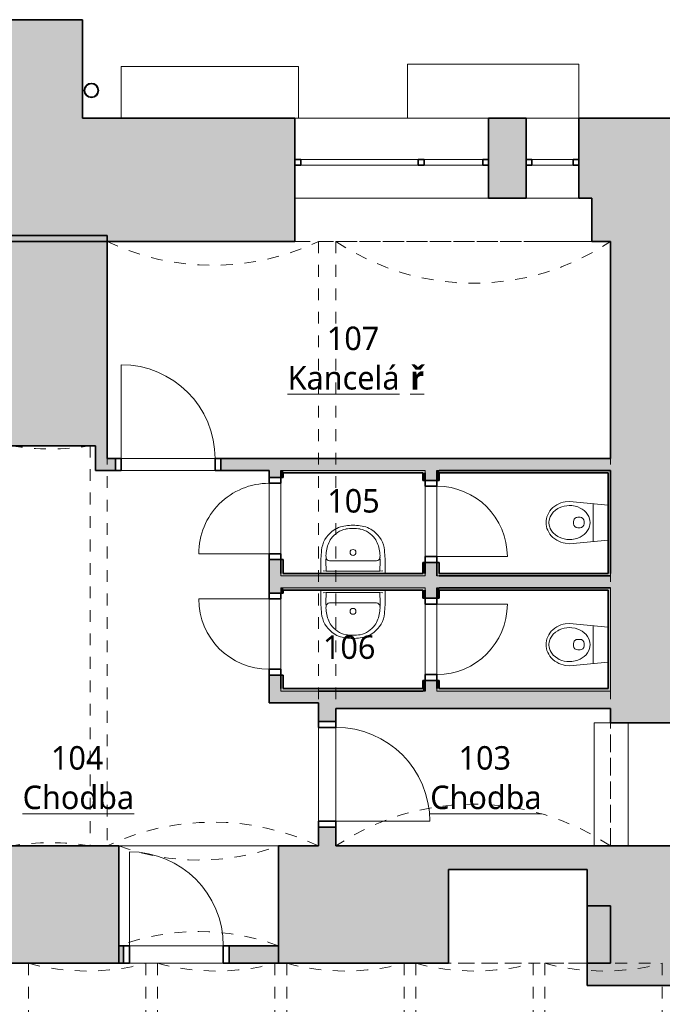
# Model space of a CAD drawing. Header units: metres. Extents: x -0.3 to 46.9, y -0.4 to 27.9.
# Tile 6 of 26: x 5.6 to 11.1, y 7.2 to 15.6. Entities that reach past the tile are written whole.
import ezdxf

# ---------------------------------------------------------------- set-up
doc = ezdxf.new("R2010")
doc.units = ezdxf.units.M
doc.linetypes.add('AV - Cerch_ 1 tecka 4mm', pattern=[0.006, 0.004, -0.001, 0, -0.001])
doc.linetypes.add('AV - Cerch_ 2 tecky 4mm', pattern=[0.008, 0.004, -0.0015, 0, -0.001, 0, -0.0015])
doc.layers.add('AV-MISTNOSTI', color=5, linetype='Continuous', lineweight=5, true_color=0x0000ff)
for name, color, linetype, lineweight in [('AV-SRAFY', 7, 'Continuous', 35), ('AV-STAVBA', 7, 'Continuous', 18), ('AV-VYBAVENI', 7, 'Continuous', 18)]:
    doc.layers.add(name, color=color, linetype=linetype, lineweight=lineweight)
doc.styles.add('Trebuchet MS_B', font='trebuc.ttf', dxfattribs={"height": 0.2})

# ---------------------------------------------------------------- blocks, each defined once
blk = doc.blocks.new('DO_1-P_Ocel_ - 800x1970_100-934089-1NP')
at = {"layer": 'AV-STAVBA', "color": 254, "true_color": 0xcccccc}
for p, q in [((-0.4, 0.85), (-0.4, 0.05)), ((-0.4, 0.05), (0.4, 0.05)), ((-0.4, -0.05), (0.4, -0.05))]:
    blk.add_line(p, q, dxfattribs=at)
at = {"layer": 'AV-STAVBA', "color": 254, "linetype": 'AV - Cerch_ 1 tecka 4mm', "true_color": 0xcccccc}
for p, q in [((-0.45, 0.05), (0.45, 0.05)), ((-0.4, 0.05), (0.4, 0.05)), ((-0.45, -0.05), (0.45, -0.05)), ((-0.4, -0.05), (0.4, -0.05))]:
    blk.add_line(p, q, dxfattribs=at)
at = {"layer": 'AV-STAVBA', "color": 254, "lineweight": 35, "true_color": 0xcccccc}
for p, q in [((-0.4, 0.05), (-0.45, 0.05)), ((-0.45, 0.05), (-0.45, -0.05)), ((-0.4, -0.05), (-0.4, 0.05)), ((0.45, 0.05), (0.4, 0.05)), ((0.4, 0.05), (0.4, -0.05)), ((0.45, -0.05), (0.45, 0.05)), ((-0.45, -0.05), (-0.4, -0.05)), ((0.4, -0.05), (0.45, -0.05))]:
    blk.add_line(p, q, dxfattribs=at)
at = {"layer": 'AV-STAVBA', "color": 254, "true_color": 0xcccccc}
blk.add_arc((-0.4, 0.05), 0.8, 0, 90, dxfattribs=at)
blk = doc.blocks.new('DO_1-P_Ocel_ - 600x1970_100-934197-1NP')
at = {"layer": 'AV-STAVBA', "color": 254, "true_color": 0xcccccc}
for p, q in [((-0.3, 0.65), (-0.3, 0.05)), ((-0.3, 0.05), (0.3, 0.05)), ((-0.3, -0.05), (0.3, -0.05))]:
    blk.add_line(p, q, dxfattribs=at)
at = {"layer": 'AV-STAVBA', "color": 254, "linetype": 'AV - Cerch_ 1 tecka 4mm', "true_color": 0xcccccc}
for p, q in [((-0.35, 0.05), (0.35, 0.05)), ((-0.3, 0.05), (0.3, 0.05)), ((-0.35, -0.05), (0.35, -0.05)), ((-0.3, -0.05), (0.3, -0.05))]:
    blk.add_line(p, q, dxfattribs=at)
at = {"layer": 'AV-STAVBA', "color": 254, "lineweight": 35, "true_color": 0xcccccc}
for p, q in [((-0.3, 0.05), (-0.35, 0.05)), ((-0.35, 0.05), (-0.35, -0.05)), ((-0.3, -0.05), (-0.3, 0.05)), ((0.35, 0.05), (0.3, 0.05)), ((0.3, 0.05), (0.3, -0.05)), ((0.35, -0.05), (0.35, 0.05)), ((-0.35, -0.05), (-0.3, -0.05)), ((0.3, -0.05), (0.35, -0.05))]:
    blk.add_line(p, q, dxfattribs=at)
at = {"layer": 'AV-STAVBA', "color": 254, "true_color": 0xcccccc}
blk.add_arc((-0.3, 0.05), 0.6, 0, 90, dxfattribs=at)
blk = doc.blocks.new('DO_1-L_Ocel_ - 600x1970_100-934388-1NP')
at = {"layer": 'AV-STAVBA', "color": 254, "true_color": 0xcccccc}
for p, q in [((0.3, 0.65), (0.3, 0.05)), ((-0.3, 0.05), (0.3, 0.05)), ((-0.3, -0.05), (0.3, -0.05))]:
    blk.add_line(p, q, dxfattribs=at)
at = {"layer": 'AV-STAVBA', "color": 254, "linetype": 'AV - Cerch_ 1 tecka 4mm', "true_color": 0xcccccc}
for p, q in [((-0.35, 0.05), (0.35, 0.05)), ((-0.3, 0.05), (0.3, 0.05)), ((-0.35, -0.05), (0.35, -0.05)), ((-0.3, -0.05), (0.3, -0.05))]:
    blk.add_line(p, q, dxfattribs=at)
at = {"layer": 'AV-STAVBA', "color": 254, "lineweight": 35, "true_color": 0xcccccc}
for p, q in [((-0.3, 0.05), (-0.35, 0.05)), ((-0.35, 0.05), (-0.35, -0.05)), ((-0.3, -0.05), (-0.3, 0.05)), ((0.35, 0.05), (0.3, 0.05)), ((0.3, 0.05), (0.3, -0.05)), ((0.35, -0.05), (0.35, 0.05)), ((-0.35, -0.05), (-0.3, -0.05)), ((0.3, -0.05), (0.35, -0.05))]:
    blk.add_line(p, q, dxfattribs=at)
at = {"layer": 'AV-STAVBA', "color": 254, "true_color": 0xcccccc}
blk.add_arc((0.3, 0.05), 0.6, 90, 180, dxfattribs=at)
blk = doc.blocks.new('GM_Otvor s klenutým nadpražím - 1360x2730_1400 2-935116-1NP')
at = {"layer": 'AV-STAVBA', "color": 254, "linetype": 'AV - Cerch_ 1 tecka 4mm', "lineweight": 13, "true_color": 0xcccccc}
for p, q in [((-0.68, 0.5), (0.68, 0.5)), ((0.5965, -0.35), (-0.5965, -0.35))]:
    blk.add_line(p, q, dxfattribs=at)
for centre, start, end in [((0, 2.3667), 249.98404, 290.01596), ((0, -2.2167), 69.98404, 110.01596)]:
    blk.add_arc(centre, 1.9867, start, end, dxfattribs=at)
blk = doc.blocks.new('DO_1-P_Ocel_ - 800x1970_150-917843-1NP')
at = {"layer": 'AV-STAVBA', "color": 254, "true_color": 0xcccccc}
for p, q in [((-0.4, 0.875), (-0.4, 0.075)), ((-0.4, 0.075), (0.4, 0.075)), ((-0.4, -0.075), (0.4, -0.075))]:
    blk.add_line(p, q, dxfattribs=at)
at = {"layer": 'AV-STAVBA', "color": 254, "linetype": 'AV - Cerch_ 1 tecka 4mm', "true_color": 0xcccccc}
for p, q in [((-0.45, 0.075), (0.45, 0.075)), ((-0.4, 0.075), (0.4, 0.075)), ((-0.45, -0.075), (0.45, -0.075)), ((-0.4, -0.075), (0.4, -0.075))]:
    blk.add_line(p, q, dxfattribs=at)
at = {"layer": 'AV-STAVBA', "color": 254, "lineweight": 35, "true_color": 0xcccccc}
for p, q in [((-0.4, 0.075), (-0.45, 0.075)), ((-0.45, 0.075), (-0.45, -0.075)), ((-0.4, -0.075), (-0.4, 0.075)), ((0.45, 0.075), (0.4, 0.075)), ((0.4, 0.075), (0.4, -0.075)), ((0.45, -0.075), (0.45, 0.075)), ((-0.45, -0.075), (-0.4, -0.075)), ((0.4, -0.075), (0.45, -0.075))]:
    blk.add_line(p, q, dxfattribs=at)
at = {"layer": 'AV-STAVBA', "color": 254, "true_color": 0xcccccc}
blk.add_arc((-0.4, 0.075), 0.8, 0, 90, dxfattribs=at)
blk = doc.blocks.new('DO_1-L_Obl__členěné_11 - 800x2070-1022866-1NP')
at = {"layer": 'AV-STAVBA', "color": 254, "lineweight": 35, "true_color": 0xcccccc}
for p, q in [((-0.4, 0.075), (-0.45, 0.075)), ((-0.45, 0.075), (-0.45, -0.075)), ((-0.4, -0.075), (-0.4, 0.075)), ((0.45, 0.075), (0.4, 0.075)), ((0.4, 0.075), (0.4, -0.075)), ((0.45, -0.075), (0.45, 0.075)), ((-0.45, -0.075), (-0.4, -0.075)), ((0.4, -0.075), (0.45, -0.075))]:
    blk.add_line(p, q, dxfattribs=at)
at = {"layer": 'AV-STAVBA', "color": 254, "true_color": 0xcccccc}
for p, q in [((-0.45, 0.075), (-0.45, -0.075)), ((-0.45, 0.075), (-0.4, 0.075)), ((-0.4, -0.075), (-0.4, 0.075)), ((0.4, 0.075), (0.4, -0.075)), ((0.45, 0.075), (0.4, 0.075)), ((0.45, -0.075), (0.45, 0.075)), ((-0.4, -0.075), (-0.4, -0.875))]:
    blk.add_line(p, q, dxfattribs=at)
at = {"layer": 'AV-STAVBA', "color": 254, "linetype": 'AV - Cerch_ 1 tecka 4mm', "true_color": 0xcccccc}
for p, q in [((-0.4, 0.075), (0.4, 0.075)), ((0.4, -0.075), (-0.4, -0.075))]:
    blk.add_line(p, q, dxfattribs=at)
at = {"layer": 'AV-STAVBA', "color": 254, "true_color": 0xcccccc}
blk.add_arc((-0.4, -0.075), 0.8, 270, 0, dxfattribs=at)
blk = doc.blocks.new('GM_Otvor_obdélníkový - 1050x2060-1029580-1NP')
at = {"layer": 'AV-STAVBA', "color": 254, "linetype": 'AV - Cerch_ 1 tecka 4mm', "lineweight": 13, "true_color": 0xcccccc}
for p, q in [((-0.525, 0.315), (0.525, 0.315)), ((-0.525, -0.315), (0.525, -0.315)), ((-0.525, -0.315), (0.525, -0.315))]:
    blk.add_line(p, q, dxfattribs=at)
blk = doc.blocks.new('WI_3_bez středního sloupku - 1650x1300-1131312-1NP')
at = {"layer": 'AV-STAVBA', "color": 254, "linetype": 'AV - Cerch_ 1 tecka 4mm', "lineweight": 13, "true_color": 0xcccccc}
for p, q in [((0.825, 0.525), (-0.825, 0.525)), ((0.825, -0.525), (-0.825, -0.525))]:
    blk.add_line(p, q, dxfattribs=at)
at = {"layer": 'AV-STAVBA', "color": 254, "lineweight": 35, "true_color": 0xcccccc}
for p, q in [((-0.825, -0.125), (-0.775, -0.125)), ((-0.775, -0.125), (-0.775, -0.175)), ((-0.275, -0.175), (-0.275, -0.125)), ((-0.275, -0.125), (-0.225, -0.125)), ((-0.225, -0.125), (-0.225, -0.175)), ((0.775, -0.175), (0.775, -0.125)), ((0.775, -0.125), (0.825, -0.125)), ((-0.775, -0.175), (-0.825, -0.175)), ((-0.225, -0.175), (-0.275, -0.175)), ((0.825, -0.175), (0.775, -0.175))]:
    blk.add_line(p, q, dxfattribs=at)
at = {"layer": 'AV-STAVBA', "color": 254, "true_color": 0xcccccc}
for p, q in [((-0.825, -0.125), (-0.825, -0.175)), ((-0.825, -0.125), (0.825, -0.125)), ((-0.275, -0.125), (-0.775, -0.125)), ((-0.775, -0.125), (-0.775, -0.175)), ((0.775, -0.125), (-0.225, -0.125)), ((0.775, -0.125), (0.775, -0.175)), ((0.825, -0.125), (0.825, -0.175)), ((-0.825, -0.175), (0.825, -0.175)), ((-0.775, -0.175), (-0.275, -0.175)), ((-0.225, -0.175), (0.775, -0.175))]:
    blk.add_line(p, q, dxfattribs=at)
blk = doc.blocks.new('WI_1 - 450x1300-1131657-1NP')
at = {"layer": 'AV-STAVBA', "color": 254, "linetype": 'AV - Cerch_ 1 tecka 4mm', "lineweight": 13, "true_color": 0xcccccc}
for p, q in [((0.225, 0.525), (-0.225, 0.525)), ((0.225, -0.525), (-0.225, -0.525))]:
    blk.add_line(p, q, dxfattribs=at)
at = {"layer": 'AV-STAVBA', "color": 254, "true_color": 0xcccccc}
for p, q in [((-0.225, 0.175), (0.225, 0.175)), ((-0.225, 0.125), (-0.225, 0.175)), ((-0.175, 0.125), (-0.175, 0.175)), ((-0.175, 0.175), (0.175, 0.175)), ((0.175, 0.125), (0.175, 0.175)), ((0.225, 0.125), (0.225, 0.175)), ((-0.225, 0.125), (0.225, 0.125)), ((0.175, 0.125), (-0.175, 0.125))]:
    blk.add_line(p, q, dxfattribs=at)
at = {"layer": 'AV-STAVBA', "color": 254, "lineweight": 35, "true_color": 0xcccccc}
for p, q in [((-0.175, 0.175), (-0.225, 0.175)), ((-0.175, 0.125), (-0.175, 0.175)), ((0.225, 0.175), (0.175, 0.175)), ((0.175, 0.175), (0.175, 0.125)), ((-0.225, 0.125), (-0.175, 0.125)), ((0.175, 0.125), (0.225, 0.125))]:
    blk.add_line(p, q, dxfattribs=at)
blk = doc.blocks.new('GM_Nika_obdélníková - 2530x2150-1132685-1NP')
at = {"layer": 'AV-STAVBA', "color": 254, "linetype": 'AV - Cerch_ 1 tecka 4mm', "true_color": 0xcccccc}
blk.add_line((-1.265, 0.525), (1.265, 0.525), dxfattribs=at)
blk = doc.blocks.new('GM_Void_valená klenba - GM_Void_valená klenba-1557068-1NP')
at = {"layer": 'AV-STAVBA', "color": 254, "linetype": 'AV - Cerch_ 1 tecka 4mm', "lineweight": 13, "true_color": 0xcccccc}
for p, q in [((-0.5, 3.1), (-0.5, -3.1)), ((-0.5, 3.1), (0.5, 3.1)), ((0.5, 3.1), (0.5, -3.1)), ((-0.5, -3.1), (0.5, -3.1))]:
    blk.add_line(p, q, dxfattribs=at)
for centre, start, end in [((0, 4.9641), 254.98527, 285.01473), ((0, -4.9641), 74.98527, 105.01473)]:
    blk.add_arc(centre, 1.93, start, end, dxfattribs=at)
blk = doc.blocks.new('GM_Void_valená klenba - GM_Void_valená klenba-1557017-1NP')
at = {"layer": 'AV-STAVBA', "color": 254, "linetype": 'AV - Cerch_ 1 tecka 4mm', "lineweight": 13, "true_color": 0xcccccc}
for p, q in [((-0.9, 2.575), (-0.9, -2.575)), ((-0.9, 2.575), (0.9, 2.575)), ((0.9, 2.575), (0.9, -2.575)), ((-0.9, -2.575), (0.9, -2.575))]:
    blk.add_line(p, q, dxfattribs=at)
for centre, start, end in [((0, 4.4724), 244.62307, 295.37693), ((0, -4.4724), 64.62307, 115.37693)]:
    blk.add_arc(centre, 2.1, start, end, dxfattribs=at)
blk = doc.blocks.new('GM_Void_valená klenba - GM_Void_valená klenba-1556974-1NP')
at = {"layer": 'AV-STAVBA', "color": 254, "linetype": 'AV - Cerch_ 1 tecka 4mm', "lineweight": 13, "true_color": 0xcccccc}
for p, q in [((-1.17, 2.575), (-1.17, -2.575)), ((-1.17, 2.575), (1.17, 2.575)), ((1.17, 2.575), (1.17, -2.575)), ((-1.17, -2.575), (1.17, -2.575))]:
    blk.add_line(p, q, dxfattribs=at)
for centre, start, end in [((0, 4.3189), 236.14156, 303.85844), ((0, -4.3189), 56.14156, 123.85844)]:
    blk.add_arc(centre, 2.1, start, end, dxfattribs=at)
blk = doc.blocks.new('GM_Void_valená klenba - GM_Void_valená klenba-1557075-1NP')
at = {"layer": 'AV-STAVBA', "color": 254, "linetype": 'AV - Cerch_ 1 tecka 4mm', "lineweight": 13, "true_color": 0xcccccc}
for p, q in [((-0.3375, 1.705), (-0.3375, -1.705)), ((-0.3375, 1.705), (0.3375, 1.705)), ((0.3375, 1.705), (0.3375, -1.705)), ((-0.3375, -1.705), (0.3375, -1.705))]:
    blk.add_line(p, q, dxfattribs=at)
for centre, start, end in [((0, 3.7777), 260.75224, 279.24776), ((0, -3.7777), 80.75224, 99.24776)]:
    blk.add_arc(centre, 2.1, start, end, dxfattribs=at)
blk = doc.blocks.new('Koncepční umyvadlo - 550x400-1470811-1NP')
at = {"layer": 'AV-VYBAVENI', "color": 254, "true_color": 0xccccff}
for p, q in [((-0.075, 0.12), (0.125, 0.12)), ((0.125, 0.12), (0.325, 0.12)), ((-0.15, 0.0696), (-0.15, 0.01)), ((-0.13, 0.0342), (-0.1027, 0.03)), ((-0.1027, 0.03), (0.3527, 0.03)), ((0.3527, 0.03), (0.38, 0.0342)), ((0.4, 0.01), (0.4, 0.0696))]:
    blk.add_line(p, q, dxfattribs=at)
blk.add_circle((0.125, 0.191), 0.025, dxfattribs=at)
for centre, radius, start, end in [((0.125, 0.0213), 0.4007, 81.12195, 98.87805), ((0.0863, 0.1873), 0.2303, 126.98722, 174.63967), ((0.1108, 0.183), 0.2128, 102.9464, 143.51515), ((0.087, 0.1893), 0.2291, 95.97223, 127.42411), ((0.125, -0.0054), 0.4007, 81.12195, 98.87805), ((0.163, 0.1893), 0.2291, 52.57589, 84.02777), ((0.1392, 0.183), 0.2128, 36.48485, 77.0536), ((0.1637, 0.1873), 0.2303, 5.36033, 53.01278), ((0.1142, 0.1817), 0.2163, 143.76118, 174.20939), ((0.1358, 0.1817), 0.2163, 5.79061, 36.23882), ((1.3731, 0.0627), 1.5231, 174.49277, 179.73823), ((0.092, 0.1621), 0.1973, 167.88867, 183.52869), ((0.158, 0.1621), 0.1973, 356.47131, 12.11133), ((-1.1231, 0.0627), 1.5231, 0.26177, 5.50723), ((1.2179, 0.1148), 1.3234, 178.47706, 183.67527), ((-0.075, 0.15), 0.03, 180, 270), ((0.325, 0.15), 0.03, 270, 360), ((-0.9659, 0.1148), 1.3213, 356.32077, 1.52691)]:
    blk.add_arc(centre, radius, start, end, dxfattribs=at)
blk = doc.blocks.new('Koncepční WC - WC NADRZ-1470814-1NP')
at = {"layer": 'AV-VYBAVENI', "color": 254, "lineweight": 13, "true_color": 0xcccccc}
for p, q in [((0.0218, 0.5074), (0.0069, 0.4953)), ((0.0377, 0.5177), (0.0218, 0.5074)), ((0.0541, 0.526), (0.0377, 0.5177)), ((0.0708, 0.5323), (0.0541, 0.526)), ((0.0707, 0.5044), (0.0564, 0.4971)), ((0.0799, 0.5081), (0.0707, 0.5044)), ((0.0876, 0.5367), (0.0708, 0.5323)), ((0.0987, 0.513), (0.0799, 0.5081)), ((0.1042, 0.5392), (0.0876, 0.5367)), ((0.117, 0.515), (0.0987, 0.513)), ((0.1203, 0.54), (0.1042, 0.5392)), ((0.1203, 0.515), (0.117, 0.515)), ((0.1365, 0.5392), (0.1203, 0.54)), ((0.1237, 0.515), (0.1203, 0.515)), ((0.142, 0.513), (0.1237, 0.515)), ((0.1531, 0.5367), (0.1365, 0.5392)), ((0.1607, 0.5081), (0.142, 0.513)), ((0.1699, 0.5323), (0.1531, 0.5367)), ((0.1699, 0.5044), (0.1607, 0.5081)), ((0.1866, 0.526), (0.1699, 0.5323)), ((0.1842, 0.4971), (0.1699, 0.5044)), ((0.203, 0.5177), (0.1866, 0.526)), ((0.2188, 0.5074), (0.203, 0.5177)), ((0.2338, 0.4953), (0.2188, 0.5074)), ((-0.0396, 0.4319), (-0.047, 0.4136)), ((-0.0303, 0.4494), (-0.0396, 0.4319)), ((-0.0194, 0.4661), (-0.0303, 0.4494)), ((-0.007, 0.4814), (-0.0194, 0.4661)), ((-0.0051, 0.4278), (-0.0139, 0.4061)), ((0.0069, 0.4953), (-0.007, 0.4814)), ((0.0018, 0.4409), (-0.0051, 0.4278)), ((0.0148, 0.4601), (0.0018, 0.4409)), ((0.0314, 0.4782), (0.0148, 0.4601)), ((0.0398, 0.4856), (0.0314, 0.4782)), ((0.0564, 0.4971), (0.0398, 0.4856)), ((0.2008, 0.4856), (0.1842, 0.4971)), ((0.2093, 0.4782), (0.2008, 0.4856)), ((0.2258, 0.4601), (0.2093, 0.4782)), ((0.2388, 0.4409), (0.2258, 0.4601)), ((0.2476, 0.4814), (0.2338, 0.4953)), ((0.2458, 0.4278), (0.2388, 0.4409)), ((0.2546, 0.4061), (0.2458, 0.4278)), ((0.2601, 0.4661), (0.2476, 0.4814)), ((0.271, 0.4494), (0.2601, 0.4661)), ((0.2802, 0.4319), (0.271, 0.4494)), ((0.2877, 0.4136), (0.2802, 0.4319)), ((-0.0567, 0.3764), (-0.0597, 0.34)), ((-0.0597, 0.34), (-0.0288, 0.01)), ((-0.0527, 0.395), (-0.0567, 0.3764)), ((-0.047, 0.4136), (-0.0527, 0.395)), ((-0.0233, 0.3644), (-0.0247, 0.342)), ((-0.0247, 0.342), (-0.0237, 0.3197)), ((-0.0197, 0.3855), (-0.0233, 0.3644)), ((-0.0139, 0.4061), (-0.0197, 0.3855)), ((0.2603, 0.3855), (0.2546, 0.4061)), ((0.2639, 0.3644), (0.2603, 0.3855)), ((0.2653, 0.342), (0.2639, 0.3644)), ((0.2644, 0.3197), (0.2653, 0.342)), ((0.2695, 0.01), (0.3003, 0.34)), ((0.2934, 0.395), (0.2877, 0.4136)), ((0.2973, 0.3764), (0.2934, 0.395)), ((0.3003, 0.34), (0.2973, 0.3764)), ((-0.0237, 0.3197), (-0.019, 0.2916)), ((-0.019, 0.2916), (-0.0125, 0.2698)), ((-0.0125, 0.2698), (-0.0032, 0.2484)), ((0.0753, 0.2508), (0.0753, 0.2704)), ((0.1103, 0.3054), (0.1203, 0.3054)), ((0.1203, 0.3054), (0.1303, 0.3054)), ((0.1653, 0.2508), (0.1653, 0.2704)), ((0.2439, 0.2484), (0.2532, 0.2698)), ((0.2532, 0.2698), (0.2597, 0.2916)), ((0.2597, 0.2916), (0.2644, 0.3197)), ((-0.0032, 0.2484), (0.0063, 0.2319)), ((0.0063, 0.2319), (0.0188, 0.2151)), ((0.0188, 0.2151), (0.0344, 0.199)), ((0.0344, 0.199), (0.0515, 0.1859)), ((0.0515, 0.1859), (0.0699, 0.1759)), ((0.0699, 0.1759), (0.0885, 0.1693)), ((0.0885, 0.1693), (0.102, 0.1664)), ((0.1203, 0.2158), (0.1103, 0.2158)), ((0.1303, 0.2158), (0.1203, 0.2158)), ((0.1387, 0.1664), (0.1521, 0.1693)), ((0.1521, 0.1693), (0.1708, 0.1759)), ((0.1708, 0.1759), (0.1891, 0.1859)), ((0.1891, 0.1859), (0.2063, 0.199)), ((0.2063, 0.199), (0.2219, 0.2151)), ((0.2219, 0.2151), (0.2344, 0.2319)), ((0.2344, 0.2319), (0.2439, 0.2484)), ((-0.0409, 0.1398), (0.1203, 0.1398)), ((0.102, 0.1664), (0.1203, 0.165)), ((0.1203, 0.165), (0.1387, 0.1664)), ((0.1203, 0.1398), (0.2816, 0.1398))]:
    blk.add_line(p, q, dxfattribs=at)
for centre, start, end in [((0.1103, 0.2704), 90, 180), ((0.1303, 0.2704), 360, 90), ((0.1103, 0.2508), 180, 270), ((0.1303, 0.2508), 270, 0)]:
    blk.add_arc(centre, 0.035, start, end, dxfattribs=at)
blk = doc.blocks.new('GM_Nika_obdélníková - 1180x2300-1483832-1NP')
at = {"layer": 'AV-STAVBA', "color": 254, "linetype": 'AV - Cerch_ 1 tecka 4mm', "true_color": 0xcccccc}
blk.add_line((-0.59, 0.5), (0.59, 0.5), dxfattribs=at)
blk = doc.blocks.new('GM_Dešťový svod_02 - GM_Dešťový svod_02-1503358-1NP')
at = {"layer": 'AV-STAVBA', "color": 254, "lineweight": 35, "true_color": 0xcccccc}
for radius, start, end in [(0.06, 0, 180), (0.058, 0, 180), (0.06, 180, 0), (0.058, 180, 0)]:
    blk.add_arc((6.2304, 14.9853), radius, start, end, dxfattribs=at)
blk = doc.blocks.new('D0089 - 1514 - OÚPSŘ_Benešova_rvt-1-1NP')
at = {"layer": 'AV-SRAFY', "lineweight": 18, "true_color": 0xcccccc}
h = blk.add_hatch(color=254, dxfattribs=at)
h.paths.add_polyline_path([(5.4515, 13.6982), (6.1548, 13.6982), (6.1548, 15.5882), (5.3548, 15.5882), (5.3548, 13.6982)])
h.paths.add_polyline_path([(6.1548, 18.6682), (6.1548, 19.3282), (5.3548, 19.3282), (5.3548, 18.6682)])
h.paths.add_polyline_path([(6.1548, 22.2282), (6.1548, 23.0282), (5.3548, 23.0282), (5.3548, 22.2282)])
h.paths.add_polyline_path([(5.4515, 26.0282), (6.1548, 26.0282), (6.1548, 26.6382), (5.3548, 26.6382), (5.3548, 26.0282)])
h.paths.add_polyline_path([(5.3548, 27.8182), (6.1548, 27.8182), (6.1548, 27.8756), (5.3548, 27.8756)])
h = blk.add_hatch(color=254, dxfattribs=at)
h.paths.add_polyline_path([(10.4948, 13.6982), (10.6548, 13.6982), (10.6548, 14.7482), (10.3848, 14.7482), (10.3848, 14.0682), (10.4948, 14.0682)])
h.paths.add_polyline_path([(7.4638, 13.6982), (7.9648, 13.6982), (7.9648, 14.7482), (6.1548, 14.7482), (6.1548, 13.6982)])
h.paths.add_polyline_path([(9.9348, 14.0682), (9.9348, 14.7482), (9.6148, 14.7482), (9.6148, 14.0682)])
h = blk.add_hatch(color=254, dxfattribs=at)
h.paths.add_polyline_path([(15.1648, 14.0482), (15.1648, 14.3782), (15.2148, 14.3782), (15.2148, 14.6482), (15.1148, 14.7482), (13.3148, 14.7482), (13.2148, 14.6482), (13.2148, 14.3782), (13.2648, 14.3782), (13.2648, 14.0482), (13.5005, 14.0482)])
h.paths.add_polyline_path([(17.1648, 14.0482), (17.4148, 14.0482), (17.4148, 14.7482), (16.6148, 14.7482), (16.5148, 14.6482), (16.5148, 14.3782), (16.5648, 14.3782), (16.5648, 14.0482)])
h.paths.add_polyline_path([(11.2848, 14.0482), (11.8648, 14.0482), (11.8648, 14.3782), (11.9148, 14.3782), (11.9148, 14.6482), (11.8148, 14.7482), (10.6548, 14.7482), (10.6548, 14.0482)])
for points in [[(10.6548, 12.5982), (11.2848, 12.5982), (11.2848, 14.0482), (10.6548, 14.0482), (10.6548, 12.6767)], [(5.4515, 12.2582), (6.3648, 12.2582), (6.3648, 13.7482), (5.3648, 13.7482), (5.3648, 13.717), (5.4039, 13.6044), (5.432, 13.4886), (5.449, 13.3706), (5.4547, 13.2516), (5.3648, 13.2516), (5.3648, 12.2582)], [(6.3648, 11.8482), (6.3648, 12.2582), (6.2648, 12.2582), (6.2648, 11.8482)], [(7.8648, 11.6882), (7.8648, 11.7482), (7.8448, 11.7482), (7.8448, 11.6882)], [(9.0748, 11.7282), (9.0748, 11.7482), (7.8648, 11.7482), (7.8648, 11.7282), (9.0548, 11.7282)], [(9.1948, 11.6632), (9.1948, 11.7482), (9.1748, 11.7482), (9.1748, 11.6632)], [(10.6548, 11.7282), (10.6548, 11.7482), (9.1948, 11.7482), (9.1948, 11.7282), (10.6348, 11.7282)], [(9.0548, 11.6632), (9.0748, 11.6632), (9.0748, 11.7282), (9.0548, 11.7282)], [(10.6348, 10.8682), (10.6548, 10.8682), (10.6548, 11.7282), (10.6348, 11.7282), (10.6348, 11.2326)], [(7.8648, 10.8682), (7.8648, 10.9882), (7.8448, 10.9882), (7.8448, 10.8682)], [(9.0548, 10.8682), (9.0748, 10.8682), (9.0748, 10.9632), (9.0548, 10.9632)], [(9.1948, 10.8482), (9.1948, 10.9632), (9.1748, 10.9632), (9.1748, 10.8482)], [(9.0748, 10.8482), (9.0748, 10.8682), (7.8448, 10.8682), (7.8448, 10.8482), (8.4699, 10.8482)], [(9.476, 10.7482), (10.6548, 10.7482), (10.6548, 10.8482), (7.8448, 10.8482), (7.8448, 10.7482), (9.1948, 10.7482)], [(10.6548, 10.8482), (10.6548, 10.8682), (9.1948, 10.8682), (9.1948, 10.8482), (9.476, 10.8482)], [(7.8648, 10.7032), (7.8648, 10.7482), (7.8448, 10.7482), (7.8448, 10.7032)], [(9.0748, 10.7282), (9.0748, 10.7482), (7.8648, 10.7482), (7.8648, 10.7282), (9.0548, 10.7282)], [(9.1948, 10.6582), (9.1948, 10.7482), (9.1748, 10.7482), (9.1748, 10.6582)], [(10.6548, 10.7282), (10.6548, 10.7482), (9.1948, 10.7482), (9.1948, 10.7282), (10.6348, 10.7282)], [(9.0548, 10.6582), (9.0748, 10.6582), (9.0748, 10.7282), (9.0548, 10.7282)], [(10.6548, 9.8682), (10.6548, 10.7282), (10.6348, 10.7282), (10.6348, 9.8682)], [(7.8448, 9.8882), (7.8648, 9.8882), (7.8648, 10.0032), (7.8448, 10.0032)], [(9.0748, 9.8682), (9.0748, 9.9582), (9.0548, 9.9582), (9.0548, 9.8682)], [(9.1748, 9.8882), (9.1948, 9.8882), (9.1948, 9.9582), (9.1748, 9.9582)], [(8.1648, 9.7682), (8.1648, 9.8682), (7.7448, 9.8682), (7.7448, 9.7682)], [(7.8448, 9.8682), (9.0548, 9.8682), (9.0548, 9.8882), (7.8448, 9.8882)], [(10.6548, 9.7182), (10.6548, 9.8682), (8.1648, 9.8682), (8.1648, 9.7182), (10.4821, 9.7182)], [(9.476, 9.8682), (10.6348, 9.8682), (10.6348, 9.8882), (9.1748, 9.8882), (9.1748, 9.8682)], [(17.1648, 7.3582), (17.1648, 8.0382), (10.4548, 8.0382), (10.4548, 7.3582), (17.1148, 7.3582)]]:
    blk.add_hatch(color=254, dxfattribs=at).paths.add_polyline_path(points)
h = blk.add_hatch(color=254, dxfattribs=at)
h.paths.add_polyline_path([(11.2848, 8.0382), (11.2848, 8.5482), (10.6548, 8.5482), (10.6548, 8.0382)])
h.paths.add_polyline_path([(10.6548, 9.5982), (11.2848, 9.5982), (11.2848, 12.5982), (10.6548, 12.5982), (10.6548, 9.7182)])
at = {"layer": 'AV-SRAFY', "lineweight": 5, "true_color": 0xcccccc}
blk.add_hatch(color=254, dxfattribs=at).paths.add_polyline_path([(6.2648, 11.9582), (6.2648, 12.2582), (4.93, 12.2582), (4.8304, 12.1926), (4.7248, 12.137), (4.6144, 12.0918), (4.5001, 12.0576), (4.3831, 12.0346), (4.2643, 12.023), (4.145, 12.023), (4.0263, 12.0346), (3.9092, 12.0576), (3.795, 12.0918), (3.6845, 12.137), (3.579, 12.1926), (3.4793, 12.2582), (3.2148, 12.2582), (3.2148, 11.9582), (5.4515, 11.9582)])
at = {"layer": 'AV-SRAFY', "lineweight": 18, "true_color": 0xcccccc}
h = blk.add_hatch(color=254, dxfattribs=at)
h.paths.add_polyline_path([(9.1748, 11.7482), (10.6548, 11.7482), (10.6548, 11.8482), (7.3348, 11.8482), (7.3348, 11.7482), (9.0748, 11.7482)])
h.paths.add_polyline_path([(6.4348, 11.7482), (6.4348, 11.8482), (6.2648, 11.8482), (6.2648, 11.7482)])
h = blk.add_hatch(color=254, dxfattribs=at)
h.paths.add_polyline_path([(7.8448, 9.8682), (7.8448, 10.0032), (7.7448, 10.0032), (7.7448, 9.8682)])
h.paths.add_polyline_path([(7.7448, 10.7032), (7.8448, 10.7032), (7.8448, 10.9882), (7.7448, 10.9882)])
h.paths.add_polyline_path([(7.8448, 11.6882), (7.8448, 11.7482), (7.7448, 11.7482), (7.7448, 11.6882)])
h = blk.add_hatch(color=254, dxfattribs=at)
h.paths.add_polyline_path([(9.1748, 10.8482), (9.1748, 10.9632), (9.0748, 10.9632), (9.0748, 10.8482)])
h.paths.add_polyline_path([(9.1748, 11.6632), (9.1748, 11.7482), (9.0748, 11.7482), (9.0748, 11.6632)])
h = blk.add_hatch(color=254, dxfattribs=at)
h.paths.add_polyline_path([(9.1748, 9.8682), (9.1748, 9.9582), (9.0748, 9.9582), (9.0748, 9.8682)])
h.paths.add_polyline_path([(9.1748, 10.6582), (9.1748, 10.7482), (9.0748, 10.7482), (9.0748, 10.6582)])
h = blk.add_hatch(color=254, dxfattribs=at)
h.paths.add_polyline_path([(8.3148, 8.5482), (8.3148, 8.7082), (8.1648, 8.7082), (8.1648, 8.5482)])
h.paths.add_polyline_path([(8.1648, 9.6082), (8.3148, 9.6082), (8.3148, 9.7182), (8.1648, 9.7182)])
h = blk.add_hatch(color=254, dxfattribs=at)
h.paths.add_polyline_path([(10.4548, 7.5482), (10.6548, 7.5482), (10.6548, 8.5482), (7.8248, 8.5482), (7.8248, 7.5482), (9.2748, 7.5482), (9.2748, 8.3482), (10.4548, 8.3482), (10.4548, 8.3443)])
h.paths.add_polyline_path([(6.4648, 7.5482), (6.4648, 8.5482), (3.1248, 8.5482), (3.1248, 7.5482), (3.4393, 7.5482)])
h = blk.add_hatch(color=254, dxfattribs=at)
h.paths.add_polyline_path([(6.4648, 7.5482), (6.5048, 7.5482), (6.5048, 7.6982), (6.4648, 7.6982)])
h.paths.add_polyline_path([(7.8248, 7.5482), (7.8248, 7.6982), (7.4048, 7.6982), (7.4048, 7.5482), (7.4638, 7.5482)])
at = {"layer": 'AV-STAVBA', "color": 254, "lineweight": 35, "true_color": 0xcccccc}
for p, q in [((6.1548, 15.5882), (5.3548, 15.5882)), ((6.1548, 14.7482), (6.1548, 15.5882)), ((7.9648, 14.7482), (6.1548, 14.7482)), ((7.9648, 13.6982), (7.9648, 14.7482)), ((9.9348, 14.7482), (9.6148, 14.7482)), ((9.6148, 14.7482), (9.6148, 14.0682)), ((9.9348, 14.0682), (9.9348, 14.7482)), ((10.6548, 14.7482), (10.3848, 14.7482)), ((10.3848, 14.7482), (10.3848, 14.0682)), ((11.8148, 14.7482), (10.6548, 14.7482)), ((9.6148, 14.0682), (9.9348, 14.0682)), ((10.3848, 14.0682), (10.4948, 14.0682)), ((10.4948, 14.0682), (10.4948, 13.6982)), ((5.3548, 13.6982), (6.1548, 13.6982)), ((6.3648, 13.7482), (5.3648, 13.7482)), ((6.1548, 13.6982), (7.9648, 13.6982)), ((6.3648, 12.2582), (6.3648, 13.7482)), ((10.4948, 13.6982), (10.6548, 13.6982)), ((10.6548, 13.6982), (10.6548, 12.5982)), ((10.6548, 12.5982), (10.6548, 11.8482)), ((6.3648, 11.8482), (6.3648, 12.2582)), ((6.2648, 11.9582), (3.2648, 11.9582)), ((6.2648, 11.9582), (6.2648, 11.8482)), ((6.2648, 11.8482), (6.2648, 11.7482)), ((6.4348, 11.8482), (6.3648, 11.8482)), ((6.4348, 11.7482), (6.4348, 11.8482)), ((10.6548, 11.8482), (7.3348, 11.8482)), ((7.3348, 11.8482), (7.3348, 11.7482)), ((6.2648, 11.7482), (6.4348, 11.7482)), ((7.3348, 11.7482), (7.7448, 11.7482)), ((7.7448, 11.7482), (7.7448, 11.6882)), ((7.8448, 11.6882), (7.8448, 11.7482)), ((7.8448, 11.7482), (7.8448, 11.6882)), ((9.1748, 11.6632), (9.1748, 11.7482)), ((9.1748, 11.7482), (9.1748, 11.6632)), ((9.1948, 11.7482), (10.6548, 11.7482)), ((10.6548, 11.7482), (9.1948, 11.7482)), ((10.6548, 11.7482), (10.6548, 10.8682)), ((10.6548, 11.7282), (10.6548, 11.7482)), ((7.7448, 11.6882), (7.8448, 11.6882)), ((7.8448, 11.6882), (7.8648, 11.6882)), ((7.8648, 11.6882), (7.8648, 11.7282)), ((7.8648, 11.7282), (9.0548, 11.7282)), ((9.0548, 11.7282), (9.0548, 11.6632)), ((9.0548, 11.6632), (9.0748, 11.6632)), ((9.0748, 11.7282), (9.0748, 11.6632)), ((9.0748, 11.6632), (9.0748, 11.7282)), ((9.0748, 11.6632), (9.1748, 11.6632)), ((9.1748, 11.6632), (9.1948, 11.6632)), ((9.1948, 11.6632), (9.1948, 11.7282)), ((9.1948, 11.7282), (10.6348, 11.7282)), ((10.6348, 11.7282), (10.6348, 10.8682)), ((10.6548, 10.8682), (10.6548, 11.7282)), ((7.8448, 10.9882), (7.7448, 10.9882)), ((7.7448, 10.9882), (7.7448, 10.7032)), ((7.8448, 10.8682), (7.8448, 10.9882)), ((7.8648, 10.9882), (7.8448, 10.9882)), ((7.8448, 10.9882), (7.8448, 10.8682)), ((7.8648, 10.8682), (7.8648, 10.9882)), ((9.0548, 10.9632), (9.0548, 10.8682)), ((9.0748, 10.9632), (9.0548, 10.9632)), ((9.1748, 10.9632), (9.0748, 10.9632)), ((9.0748, 10.9632), (9.0748, 10.8682)), ((9.0748, 10.8682), (9.0748, 10.9632)), ((9.1748, 10.8482), (9.1748, 10.9632)), ((9.1948, 10.9632), (9.1748, 10.9632)), ((9.1748, 10.9632), (9.1748, 10.8482)), ((9.1948, 10.8682), (9.1948, 10.9632)), ((9.0548, 10.8682), (7.8648, 10.8682)), ((10.6348, 10.8682), (9.1948, 10.8682)), ((10.6548, 10.8482), (9.1948, 10.8482)), ((9.1948, 10.8482), (10.6548, 10.8482)), ((9.1748, 10.6582), (9.1748, 10.7482)), ((9.1748, 10.7482), (9.1748, 10.6582)), ((9.1948, 10.7482), (10.6548, 10.7482)), ((10.6548, 10.7482), (9.1948, 10.7482)), ((7.7448, 10.7032), (7.8448, 10.7032)), ((7.8448, 10.7032), (7.8648, 10.7032)), ((7.8648, 10.7032), (7.8648, 10.7282)), ((7.8648, 10.7282), (9.0548, 10.7282)), ((9.0548, 10.7282), (9.0548, 10.6582)), ((9.0548, 10.6582), (9.0748, 10.6582)), ((9.0748, 10.7282), (9.0748, 10.6582)), ((9.0748, 10.6582), (9.0748, 10.7282)), ((9.0748, 10.6582), (9.1748, 10.6582)), ((9.1748, 10.6582), (9.1948, 10.6582)), ((9.1948, 10.6582), (9.1948, 10.7282)), ((9.1948, 10.7282), (10.6348, 10.7282)), ((10.6348, 10.7282), (10.6348, 9.8882)), ((7.8448, 10.0032), (7.7448, 10.0032)), ((7.7448, 10.0032), (7.7448, 9.8682)), ((7.8448, 9.8882), (7.8448, 10.0032)), ((7.8648, 10.0032), (7.8448, 10.0032)), ((7.8448, 10.0032), (7.8448, 9.8882)), ((7.8648, 9.8882), (7.8648, 10.0032)), ((9.0548, 9.9582), (9.0548, 9.8882)), ((9.0748, 9.9582), (9.0548, 9.9582)), ((9.1748, 9.9582), (9.0748, 9.9582)), ((9.0748, 9.9582), (9.0748, 9.8682)), ((9.0748, 9.8682), (9.0748, 9.9582)), ((9.1748, 9.8882), (9.1748, 9.9582)), ((9.1948, 9.9582), (9.1748, 9.9582)), ((9.1748, 9.9582), (9.1748, 9.8882)), ((9.1948, 9.8882), (9.1948, 9.9582)), ((7.7448, 9.8682), (7.7448, 9.7682)), ((9.0548, 9.8882), (7.8648, 9.8882)), ((9.0548, 9.8682), (8.1648, 9.8682)), ((8.1648, 9.8682), (9.0548, 9.8682)), ((10.6348, 9.8882), (9.1948, 9.8882)), ((7.7448, 9.7682), (8.1648, 9.7682)), ((8.1648, 9.7682), (8.1648, 9.7182)), ((8.1648, 9.7182), (8.1648, 9.6082)), ((8.3148, 9.7182), (10.6548, 9.7182)), ((8.3148, 9.6082), (8.3148, 9.7182)), ((10.6548, 9.7182), (10.6548, 9.5982)), ((8.1648, 9.6082), (8.3148, 9.6082)), ((10.6548, 9.5982), (11.2848, 9.5982)), ((8.1648, 8.7082), (8.1648, 8.5482)), ((8.3148, 8.7082), (8.1648, 8.7082)), ((8.3148, 8.5482), (8.3148, 8.7082)), ((6.4648, 8.5482), (3.2648, 8.5482)), ((6.4648, 7.5482), (6.4648, 8.5482)), ((8.1648, 8.5482), (7.8248, 8.5482)), ((7.8248, 8.5482), (7.8248, 7.5482)), ((10.6548, 8.5482), (8.3148, 8.5482)), ((11.2848, 8.5482), (10.6548, 8.5482)), ((9.2748, 7.5482), (9.2748, 8.3482)), ((9.2748, 8.3482), (10.4548, 8.3482)), ((10.4548, 8.3482), (10.4548, 7.5482)), ((10.6548, 8.0382), (10.4548, 8.0382)), ((10.4548, 8.0382), (10.4548, 7.3582)), ((10.6548, 7.5482), (10.6548, 8.0382)), ((6.5048, 7.6982), (6.4648, 7.6982)), ((6.4648, 7.6982), (6.4648, 7.5482)), ((6.5048, 7.5482), (6.5048, 7.6982)), ((7.8248, 7.6982), (7.4048, 7.6982)), ((7.4048, 7.6982), (7.4048, 7.5482)), ((7.8248, 7.5482), (7.8248, 7.6982)), ((3.1248, 7.5482), (6.4648, 7.5482)), ((6.4648, 7.5482), (6.5048, 7.5482)), ((7.4048, 7.5482), (7.8248, 7.5482)), ((7.8248, 7.5482), (9.2748, 7.5482)), ((10.4548, 7.5482), (10.6548, 7.5482)), ((10.4548, 7.3582), (17.1148, 7.3582))]:
    blk.add_line(p, q, dxfattribs=at)
at = {"layer": 'AV-STAVBA', "color": 254, "true_color": 0xcccccc}
for p, q in [((6.4838, 14.7482), (6.4838, 15.1894)), ((6.4838, 15.1894), (7.9967, 15.1894)), ((7.9967, 15.1894), (7.9967, 14.7482)), ((8.9248, 15.2082), (10.3848, 15.2082)), ((8.9248, 14.7482), (8.9248, 15.2082)), ((10.3848, 15.2082), (10.3848, 14.7482)), ((7.9967, 14.7482), (7.9648, 14.7482)), ((7.9967, 14.7482), (9.6148, 14.7482)), ((9.9348, 14.7482), (10.3848, 14.7482)), ((9.6148, 14.0682), (7.9648, 14.0682)), ((9.9348, 14.0682), (10.3848, 14.0682)), ((6.4848, 11.8482), (7.2848, 11.8482)), ((6.4848, 11.8482), (7.2848, 11.8482)), ((7.2848, 11.7482), (6.4848, 11.7482)), ((7.2848, 11.7482), (6.4848, 11.7482)), ((7.8648, 11.7482), (7.8448, 11.7482)), ((7.8648, 11.7482), (9.0748, 11.7482)), ((9.0748, 11.7482), (7.8648, 11.7482)), ((9.0748, 11.7282), (9.0748, 11.7482)), ((9.1948, 11.7482), (9.1748, 11.7482)), ((7.7448, 11.0382), (7.7448, 11.6382)), ((7.7448, 11.0382), (7.7448, 11.6382)), ((7.8448, 11.6382), (7.8448, 11.0382)), ((7.8448, 11.6382), (7.8448, 11.0382)), ((9.0748, 11.0132), (9.0748, 11.6132)), ((9.0748, 11.0132), (9.0748, 11.6132)), ((9.1748, 11.6132), (9.1748, 11.0132)), ((9.1748, 11.6132), (9.1748, 11.0132)), ((7.8448, 10.8682), (7.8448, 10.8482)), ((9.0748, 10.8482), (7.8448, 10.8482)), ((7.8448, 10.8482), (9.0748, 10.8482)), ((9.0748, 10.8482), (9.0748, 10.8682)), ((9.1748, 10.8482), (9.1948, 10.8482)), ((10.6548, 10.8482), (10.6548, 10.8682)), ((7.8448, 10.7032), (7.8448, 10.7482)), ((7.8648, 10.7482), (7.8448, 10.7482)), ((7.8448, 10.7482), (7.8448, 10.7032)), ((7.8648, 10.7482), (9.0748, 10.7482)), ((9.0748, 10.7482), (7.8648, 10.7482)), ((9.0748, 10.7282), (9.0748, 10.7482)), ((9.1948, 10.7482), (9.1748, 10.7482)), ((10.6548, 10.7282), (10.6548, 10.7482)), ((10.6548, 10.7282), (10.6548, 9.8682)), ((10.6548, 9.8682), (10.6548, 10.7282)), ((7.7448, 10.0532), (7.7448, 10.6532)), ((7.7448, 10.0532), (7.7448, 10.6532)), ((7.8448, 10.6532), (7.8448, 10.0532)), ((7.8448, 10.6532), (7.8448, 10.0532)), ((9.0748, 10.0082), (9.0748, 10.6082)), ((9.0748, 10.0332), (9.0748, 10.6082)), ((9.1748, 10.6082), (9.1748, 10.0082)), ((9.1748, 10.6082), (9.1748, 10.0082)), ((9.0748, 10.0082), (9.0748, 10.0332)), ((7.8448, 9.8682), (7.8448, 9.8882)), ((7.8448, 9.8882), (7.8448, 9.8682)), ((8.1648, 9.8682), (7.8448, 9.8682)), ((7.8448, 9.8682), (8.1648, 9.8682)), ((9.0548, 9.8682), (9.0748, 9.8682)), ((9.1748, 9.8882), (9.1748, 9.8682)), ((10.6348, 9.8682), (9.1748, 9.8682)), ((9.1748, 9.8682), (10.6348, 9.8682)), ((10.6348, 9.8682), (10.6548, 9.8682)), ((10.5158, 8.5482), (10.5158, 9.5982)), ((10.6548, 9.5982), (10.5158, 9.5982)), ((10.5158, 8.5482), (10.5158, 9.5982)), ((10.5158, 9.5982), (10.6548, 9.5982)), ((10.8058, 8.5482), (10.8058, 9.5982)), ((8.1648, 8.7582), (8.1648, 9.5582)), ((8.1648, 8.7582), (8.1648, 9.5582)), ((8.3148, 9.5582), (8.3148, 8.7582)), ((8.3148, 9.5582), (8.3148, 8.7582)), ((6.5548, 7.6982), (7.3548, 7.6982)), ((6.5548, 7.6982), (7.3548, 7.6982)), ((7.3548, 7.5482), (6.5548, 7.5482)), ((7.3548, 7.5482), (6.5548, 7.5482))]:
    blk.add_line(p, q, dxfattribs=at)
at = {"layer": 'AV-STAVBA', "color": 254, "linetype": 'AV - Cerch_ 2 tecky 4mm', "true_color": 0xcccccc}
blk.add_line((10.8058, 8.5482), (10.8058, 9.5982), dxfattribs=at)
at = {"layer": 'AV-STAVBA', "color": 254, "lineweight": 18, "true_color": 0xcccccc}
for name, p in [('GM_Dešťový svod_02 - GM_Dešťový svod_02-1503358-1NP', (0, 0)), ('WI_1 - 450x1300-1131657-1NP', (10.1598, 14.2232)), ('GM_Void_valená klenba - GM_Void_valená klenba-1557017-1NP', (7.2648, 11.1232)), ('GM_Void_valená klenba - GM_Void_valená klenba-1556974-1NP', (9.4848, 11.1232)), ('DO_1-P_Ocel_ - 800x1970_100-934089-1NP', (6.8848, 11.7982)), ('GM_Void_valená klenba - GM_Void_valená klenba-1557075-1NP', (5.8823, 10.2532)), ('GM_Otvor s klenutým nadpražím - 1360x2730_1400 2-935116-1NP', (7.1448, 8.0482)), ('DO_1-P_Ocel_ - 800x1970_150-917843-1NP', (6.9548, 7.6232)), ('GM_Void_valená klenba - GM_Void_valená klenba-1557068-1NP', (6.1948, 4.4482)), ('GM_Void_valená klenba - GM_Void_valená klenba-1557068-1NP', (7.2948, 4.4482)), ('GM_Void_valená klenba - GM_Void_valená klenba-1557068-1NP', (8.3948, 4.4482)), ('GM_Void_valená klenba - GM_Void_valená klenba-1557068-1NP', (9.4948, 4.4482)), ('GM_Void_valená klenba - GM_Void_valená klenba-1557068-1NP', (10.5948, 4.4482))]:
    blk.add_blockref(name, p, dxfattribs=at)
for name, p, rotation in [('WI_3_bez středního sloupku - 1650x1300-1131312-1NP', (8.7898, 14.2232), 180), ('GM_Nika_obdélníková - 2530x2150-1132685-1NP', (9.2298, 14.2232), 180), ('DO_1-P_Ocel_ - 600x1970_100-934197-1NP', (7.7948, 11.3382), 89.99999999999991), ('DO_1-L_Ocel_ - 600x1970_100-934388-1NP', (9.1248, 11.3132), 269.9999999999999), ('DO_1-L_Ocel_ - 600x1970_100-934388-1NP', (7.7948, 10.3532), 89.99999999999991), ('DO_1-P_Ocel_ - 600x1970_100-934197-1NP', (9.1248, 10.3082), 269.9999999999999), ('DO_1-L_Obl__členěné_11 - 800x2070-1022866-1NP', (8.2398, 9.1582), 89.9999999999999), ('GM_Otvor_obdélníkový - 1050x2060-1029580-1NP', (10.9698, 9.0732), 89.9999999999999), ('GM_Nika_obdélníková - 1180x2300-1483832-1NP', (9.8648, 8.0482), 180)]:
    blk.add_blockref(name, p, dxfattribs=dict(at, rotation=rotation))
at = {"layer": 'AV-VYBAVENI', "color": 254, "lineweight": 18, "true_color": 0xcccccc}
for name, p, rotation in [('Koncepční WC - WC NADRZ-1470814-1NP', (10.6448, 11.1832), 89.99999999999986), ('Koncepční umyvadlo - 550x400-1470811-1NP', (8.5848, 10.7382), 180), ('Koncepční WC - WC NADRZ-1470814-1NP', (10.6448, 10.1432), 89.99999999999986)]:
    blk.add_blockref(name, p, dxfattribs=dict(at, rotation=rotation))
blk.add_blockref('Koncepční umyvadlo - 550x400-1470811-1NP', (8.3348, 10.8582), dxfattribs=at)

msp = doc.modelspace()

# ---------------------------------------------------------------- block references
at = {"lineweight": 5}
msp.add_blockref('D0089 - 1514 - OÚPSŘ_Benešova_rvt-1-1NP', (0, 0), dxfattribs=at)

# ---------------------------------------------------------------- texts
at = {"layer": 'AV-MISTNOSTI', "char_height": 0.2, "attachment_point": 1, "style": 'Trebuchet MS_B'}
for s, insert, width in [('107', (8.2368, 12.9731), 0.601266), ('\\LKancelá', (7.9028, 12.6368), 1.266666), ('\\L\\fTrebuchet MS|b1|i0|c238|p34|;\\Lř', (8.9479, 12.6368), 0.144304), ('105', (8.2401, 11.5886), 0.601266), ('106', (8.2036, 10.342), 0.601266), ('104', (5.8859, 9.3984), 0.601266), ('103', (9.3588, 9.3984), 0.601266), ('\\LChodba', (5.6444, 9.0621), 1.186497), ('\\LChodba', (9.1173, 9.0621), 1.186497)]:
    msp.add_mtext(s, dxfattribs=dict(at, insert=insert, width=width))

doc.saveas('drawing.dxf')
